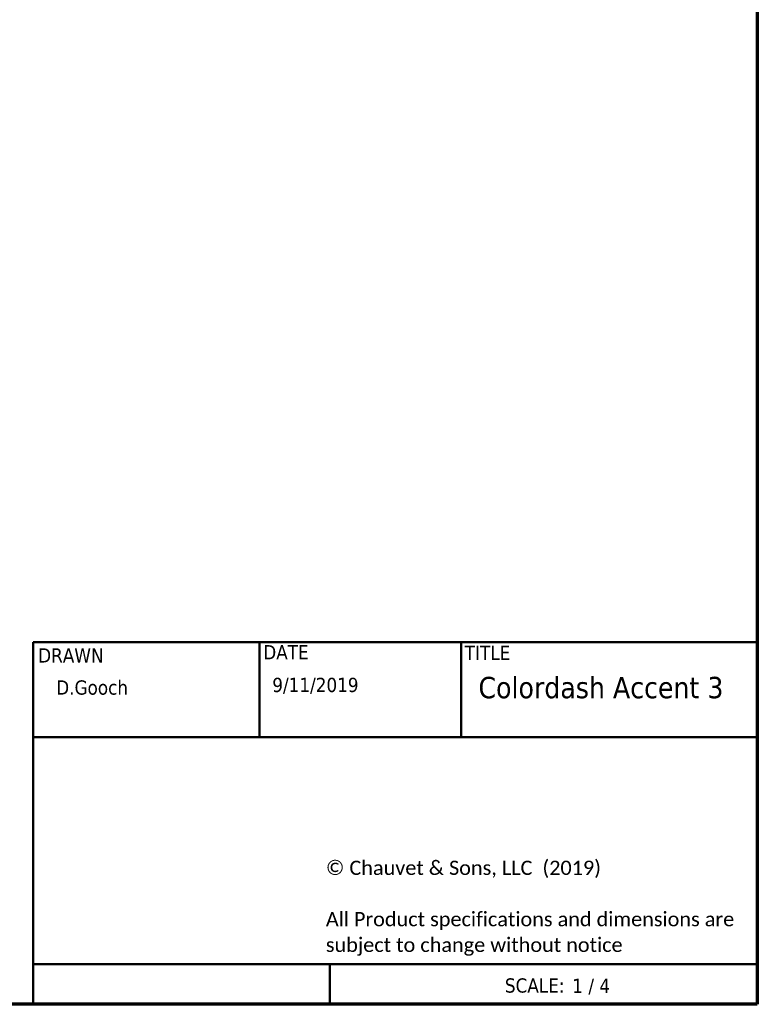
# Model space of a CAD drawing. Header units: millimetres. Extents: x 20 to 1098, y 20 to 844.
# Tile 12 of 20: x 891 to 1098, y 20 to 296. Entities that reach past the tile are written whole.
import ezdxf
from ezdxf.enums import TextEntityAlignment as Align

# ---------------------------------------------------------------- set-up
doc = ezdxf.new("R2010")
doc.units = ezdxf.units.MM
doc.header["$LTSCALE"] = 4
doc.layers.add('Border (ISO)', color=7, linetype='Continuous', lineweight=70)
doc.layers.add('Title (ISO)', color=7, linetype='Continuous', lineweight=50)
doc.styles.add('Note Text (ISO)', font='tahoma.ttf')
doc.styles.add('Text Style55', font='tahoma.ttf')
doc.styles.add('Text Style58', font='tahoma.ttf')

# ---------------------------------------------------------------- blocks, each defined once
blk = doc.blocks.new('Borders Chauvet_A')
at = {"layer": 'Border (ISO)'}
for p, q in [((274.4, 210.9), (274.4, 5)), ((274.4, 5), (5, 5))]:
    blk.add_line(p, q, dxfattribs=at)
blk = doc.blocks.new('Title Blocks Chauvet_A')
at = {"layer": 'Title (ISO)'}
for p, q in [((147.996, 57.403), (198.796, 57.403)), ((147.996, 32.003), (147.996, 57.403)), ((163.868, 57.403), (163.868, 50.737)), ((178.016, 57.403), (178.016, 50.737)), ((198.796, 57.403), (198.796, 32.003)), ((147.996, 50.737), (198.796, 50.737)), ((147.996, 34.826), (198.796, 34.826)), ((168.807, 34.826), (168.807, 32.003)), ((198.796, 32.003), (147.996, 32.003))]:
    blk.add_line(p, q, dxfattribs=at)
at = {"layer": 'Title (ISO)', "style": 'Text Style58'}
for s, p in [('DRAWN', (148.355, 56.964)), ('DATE', (164.144, 57.187)), ('TITLE', (178.277, 57.138))]:
    blk.add_text(s, height=1, dxfattribs=at).set_placement(p, align=Align.TOP_LEFT)
at = {"layer": 'Title (ISO)', "insert": (168.533, 42.073), "char_height": 1, "width": 29.78387, "attachment_point": 1, "line_spacing_factor": 1.07956, "style": 'Note Text (ISO)'}
blk.add_mtext('\\fCalibri|b0|i0;\\H1.0000;© Chauvet & Sons, LLC  (2019)\\P\\fCalibri|b0|i0;\\H1.0000;\\P\\fCalibri|b0|i0;\\H1.0000;All Product specifications and dimensions are \\P\\fCalibri|b0|i0;\\H1.0000;subject to change without notice \\P', dxfattribs=at)
at = {"layer": 'Title (ISO)', "insert": (181.091, 33.823), "char_height": 1, "attachment_point": 1, "style": 'Note Text (ISO)'}
blk.add_mtext('\\fTahoma|b0|i0;\\H1.0000;SCALE:', dxfattribs=at)
at = {"layer": 'Title (ISO)', "style": 'Text Style58'}
for tag, p in [('AUTHOR', (149.621, 53.414)), ('CREATION_DATE', (164.777, 53.596))]:
    blk.add_attdef(tag, text='', height=1, dxfattribs=at).set_placement(p, align=Align.BOTTOM_LEFT)
at = {"layer": 'Title (ISO)'}
for tag, p, height, style in [('TITLE_001', (179.236, 53.461), 1.5, 'Text Style55'), ('Initial_View_Scale_001', (185.818, 32.795), 1, 'Text Style58')]:
    blk.add_attdef(tag, p, '', height=height, dxfattribs=dict(at, style=style))

msp = doc.modelspace()

# ---------------------------------------------------------------- block references
at = {"xscale": 4, "yscale": 4, "zscale": 4}
msp.add_blockref('Borders Chauvet_A', (0, 0), dxfattribs=at)
msp.add_blockref('Title Blocks Chauvet_A', (302.4178, -108.0111), dxfattribs=at).add_auto_attribs({'TITLE_001': 'Colordash Accent 3', 'Initial_View_Scale_001': '1 / 4', 'AUTHOR': 'D.Gooch', 'CREATION_DATE': '9/11/2019'})

doc.saveas('drawing.dxf')
